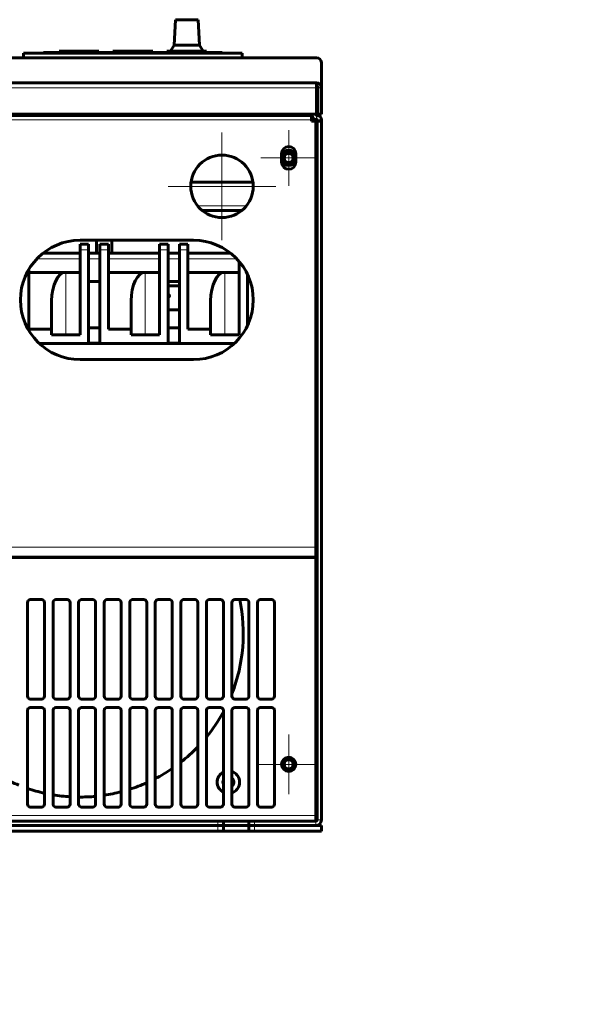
# Model space of a CAD drawing. Header units: millimetres. Extents: x 0 to 420, y 0 to 297.
# Tile 3 of 5: x 101 to 151, y 0 to 87. Entities that reach past the tile are written whole.
import ezdxf

# ---------------------------------------------------------------- set-up
doc = ezdxf.new("R2010")
doc.units = ezdxf.units.MM
for name, pattern in [('K5LT_AXLED', [12, 7.5, -1.5, 1.5, -1.5]), ('K5LT_BASIC', [0]), ('K5LT_THIN', [0])]:
    doc.linetypes.add(name, pattern=pattern)
doc.layers.add('Системный слой', color=7, linetype='Continuous')

# ---------------------------------------------------------------- blocks, each defined once
blk = doc.blocks.new('U22')
at = {"layer": 'Системный слой', "color": 7, "linetype": 'K5LT_THIN', "lineweight": 18}
for p, q in [((53.014, 53.264), (53.139, 53.264)), ((127.139, 53.264), (127.264, 53.264))]:
    blk.add_line(p, q, dxfattribs=at)
blk = doc.blocks.new('U23')
at = {"layer": 'Системный слой', "color": 7, "linetype": 'K5LT_THIN', "lineweight": 18}
for p, q in [((126.764, 78.264), (126.814, 78.264)), ((127.189, 78.264), (127.264, 78.264))]:
    blk.add_line(p, q, dxfattribs=at)
blk = doc.blocks.new('U25')
at = {"layer": 'Системный слой', "color": 150, "linetype": 'K5LT_BASIC', "lineweight": 60, "true_color": 0x0080ff}
for p, q in [((53.014, 53.239), (53.139, 53.239)), ((127.139, 53.239), (127.264, 53.239))]:
    blk.add_line(p, q, dxfattribs=at)
blk = doc.blocks.new('U26')
at = {"layer": 'Системный слой', "color": 7, "linetype": 'K5LT_THIN', "lineweight": 18}
for p, q in [((53.139, 52.839), (53.014, 52.839)), ((127.264, 52.839), (127.139, 52.839))]:
    blk.add_line(p, q, dxfattribs=at)
blk = doc.blocks.new('U27')
at = {"layer": 'Системный слой', "color": 150, "linetype": 'K5LT_BASIC', "lineweight": 60, "true_color": 0x0080ff}
for p, q in [((53.014, 48.614), (53.139, 48.614)), ((127.139, 48.614), (127.264, 48.614))]:
    blk.add_line(p, q, dxfattribs=at)
blk = doc.blocks.new('U28')
at = {"layer": 'Системный слой', "color": 7, "linetype": 'K5LT_THIN', "lineweight": 18}
for p, q in [((53.139, 48.214), (53.014, 48.214)), ((127.264, 48.214), (127.139, 48.214))]:
    blk.add_line(p, q, dxfattribs=at)
blk = doc.blocks.new('U29')
at = {"layer": 'Системный слой', "color": 150, "linetype": 'K5LT_BASIC', "lineweight": 60, "true_color": 0x0080ff}
for p, q in [((53.139, 42.864), (53.014, 42.864)), ((127.264, 42.864), (127.139, 42.864))]:
    blk.add_line(p, q, dxfattribs=at)
blk = doc.blocks.new('U30')
at = {"layer": 'Системный слой', "color": 7, "linetype": 'K5LT_THIN', "lineweight": 18}
for p, q in [((53.014, 42.889), (53.139, 42.889)), ((127.139, 42.889), (127.264, 42.889))]:
    blk.add_line(p, q, dxfattribs=at)
blk = doc.blocks.new('U33')
at = {"layer": 'Системный слой', "color": 7, "linetype": 'K5LT_THIN', "lineweight": 18}
for p, q in [((52.939, 79.414), (53.064, 79.414)), ((127.214, 79.414), (127.339, 79.414))]:
    blk.add_line(p, q, dxfattribs=at)
blk = doc.blocks.new('U39')
at = {"layer": 'Системный слой', "color": 150, "linetype": 'K5LT_BASIC', "lineweight": 60, "true_color": 0x0080ff}
for p, q in [((60.293, 58.164), (77.485, 58.164)), ((102.793, 58.164), (119.985, 58.164))]:
    blk.add_line(p, q, dxfattribs=at)
blk = doc.blocks.new('U40')
at = {"layer": 'Системный слой', "color": 150, "linetype": 'K5LT_BASIC', "lineweight": 60, "true_color": 0x0080ff}
for p, q in [((65.139, 59.539), (66.139, 59.539)), ((72.139, 59.539), (73.139, 59.539)), ((107.139, 59.539), (108.139, 59.539)), ((114.139, 59.539), (115.139, 59.539))]:
    blk.add_line(p, q, dxfattribs=at)
blk = doc.blocks.new('U41')
at = {"layer": 'Системный слой', "color": 7, "linetype": 'K5LT_THIN', "lineweight": 18}
for p, q in [((66.139, 58.289), (65.139, 58.289)), ((73.139, 58.289), (72.139, 58.289)), ((108.139, 58.289), (107.139, 58.289)), ((115.139, 58.289), (114.139, 58.289))]:
    blk.add_line(p, q, dxfattribs=at)
blk = doc.blocks.new('U42')
at = {"layer": 'Системный слой', "color": 7, "linetype": 'K5LT_THIN', "lineweight": 18}
for p, q in [((77.412, 58.097), (60.365, 58.097)), ((119.912, 58.097), (102.865, 58.097))]:
    blk.add_line(p, q, dxfattribs=at)
blk = doc.blocks.new('U43')
at = {"layer": 'Системный слой', "color": 150, "linetype": 'K5LT_BASIC', "lineweight": 60, "true_color": 0x0080ff}
for p, q in [((63.134, 69.864), (59.643, 69.864)), ((100.131, 69.864), (80.147, 69.864)), ((120.634, 69.864), (117.143, 69.864))]:
    blk.add_line(p, q, dxfattribs=at)
blk = doc.blocks.new('U44')
at = {"layer": 'Системный слой', "color": 150, "linetype": 'K5LT_BASIC', "lineweight": 60, "true_color": 0x0080ff}
for p, q in [((64.113, 72.364), (58.665, 72.364)), ((98.387, 72.364), (81.891, 72.364)), ((121.613, 72.364), (116.165, 72.364))]:
    blk.add_line(p, q, dxfattribs=at)
blk = doc.blocks.new('U45')
at = {"layer": 'Системный слой', "color": 7, "linetype": 'K5LT_THIN', "lineweight": 18}
for p, q in [((59.247, 70.264), (63.531, 70.264)), ((80.295, 70.264), (99.983, 70.264)), ((116.747, 70.264), (121.031, 70.264))]:
    blk.add_line(p, q, dxfattribs=at)
blk = doc.blocks.new('U46')
at = {"layer": 'Системный слой', "color": 150, "linetype": 'K5LT_BASIC', "lineweight": 60, "true_color": 0x0080ff}
for start, end in [(21.66348, 158.33652), (201.66348, 338.33652)]:
    blk.add_arc((124.764, 74.489), 0.672, start, end, dxfattribs=at)
blk = doc.blocks.new('U47')
at = {"layer": 'Системный слой', "color": 7, "linetype": 'K5LT_THIN', "lineweight": 18}
for start, end in [(151.04498, 208.95502), (308.68219, 340)]:
    blk.add_arc((119.451, 19.552), 0.5, start, end, dxfattribs=at)
blk = doc.blocks.new('U48')
at = {"layer": 'Системный слой', "color": 7, "linetype": 'K5LT_THIN', "lineweight": 18}
for start, end in [(118.64962, 241.35038), (290.02717, 69.97283)]:
    blk.add_arc((119.451, 19.552), 0.912, start, end, dxfattribs=at)
blk = doc.blocks.new('U49')
at = {"layer": 'Системный слой', "color": 150, "linetype": 'K5LT_BASIC', "lineweight": 60, "true_color": 0x0080ff}
for radius, start, end in [(0.988, 116.29788, 243.70212), (0.987, 288.44872, 71.55128)]:
    blk.add_arc((119.451, 19.552), radius, start, end, dxfattribs=at)
blk = doc.blocks.new('U50')
at = {"layer": 'Системный слой', "color": 150, "linetype": 'K5LT_BASIC', "lineweight": 60, "true_color": 0x0080ff}
for start, end in [(155.63417, 204.36583), (310.5917, 49.4083)]:
    blk.add_arc((119.451, 19.552), 0.48, start, end, dxfattribs=at)
blk = doc.blocks.new('U51')
at = {"layer": 'Системный слой', "color": 150, "linetype": 'K5LT_BASIC', "lineweight": 60, "true_color": 0x0080ff}
for p, q in [((53.014, 42.864), (53.139, 42.864)), ((127.139, 42.864), (127.264, 42.864))]:
    blk.add_line(p, q, dxfattribs=at)
blk = doc.blocks.new('U52')
at = {"layer": 'Системный слой', "color": 7, "linetype": 'K5LT_THIN', "lineweight": 18}
for p, q in [((53.139, 42.364), (53.014, 42.364)), ((127.264, 42.364), (127.139, 42.364))]:
    blk.add_line(p, q, dxfattribs=at)
blk = doc.blocks.new('U53')
at = {"layer": 'Системный слой', "color": 150, "linetype": 'K5LT_BASIC', "lineweight": 60, "true_color": 0x0080ff}
for start, end in [(22.19161, 157.80839), (202.19161, 337.80839)]:
    blk.add_arc((124.764, 74.489), 0.675, start, end, dxfattribs=at)
blk = doc.blocks.new('U56')
at = {"layer": 'Системный слой', "color": 150, "linetype": 'K5LT_BASIC', "lineweight": 60, "true_color": 0x0080ff}
for start, end in [(338.50269, 12.04593), (198.58964, 203.57818), (206.88325, 212.49074), (320.70659, 331.43328), (217.69243, 226.61033), (308.12588, 316.19825), (230.59614, 237.96516), (241.42812, 248.04285), (297.44323, 304.41739), (287.71893, 294.12292), (251.23187, 257.44414), (260.49014, 266.51027), (269.50177, 275.48886), (278.50097, 284.60619)]:
    blk.add_arc((106.389, 32.614), 14.375, start, end, dxfattribs=at)
blk = doc.blocks.new('U67')
at = {"layer": 'Системный слой', "color": 150, "linetype": 'K5LT_BASIC', "lineweight": 60, "true_color": 0x0080ff}
for p, q in [((66.889, 66.114), (71.389, 66.114)), ((72.139, 66.114), (73.139, 66.114)), ((73.889, 66.114), (77.137, 66.114)), ((80.889, 66.114), (85.389, 66.114)), ((86.139, 66.114), (87.139, 66.114)), ((87.889, 66.114), (92.389, 66.114)), ((93.139, 66.114), (94.139, 66.114)), ((94.889, 66.114), (99.389, 66.114)), ((103.141, 66.114), (106.389, 66.114)), ((107.139, 66.114), (108.139, 66.114)), ((108.889, 66.114), (113.389, 66.114)), ((114.139, 66.114), (115.139, 66.114)), ((115.889, 66.114), (119.637, 66.114))]:
    blk.add_line(p, q, dxfattribs=at)
blk = doc.blocks.new('U68')
at = {"layer": 'Системный слой', "color": 7, "linetype": 'K5LT_THIN', "lineweight": 18}
for p, q in [((71.389, 65.614), (66.889, 65.614)), ((73.139, 65.614), (72.139, 65.614)), ((77.687, 65.614), (73.889, 65.614)), ((85.389, 65.614), (80.889, 65.614)), ((87.139, 65.614), (86.139, 65.614)), ((92.389, 65.614), (87.889, 65.614)), ((94.139, 65.614), (93.139, 65.614)), ((99.389, 65.614), (94.889, 65.614)), ((106.389, 65.614), (102.591, 65.614)), ((108.139, 65.614), (107.139, 65.614)), ((113.389, 65.614), (108.889, 65.614)), ((115.139, 65.614), (114.139, 65.614)), ((120.187, 65.614), (115.889, 65.614))]:
    blk.add_line(p, q, dxfattribs=at)
blk = doc.blocks.new('U69')
at = {"layer": 'Системный слой', "color": 150, "linetype": 'K5LT_BASIC', "lineweight": 60, "true_color": 0x0080ff}
for p, q in [((73.139, 63.614), (72.139, 63.614)), ((87.139, 63.614), (86.139, 63.614)), ((94.139, 63.614), (93.139, 63.614)), ((108.139, 63.614), (107.139, 63.614)), ((115.139, 63.614), (114.139, 63.614)), ((121.381, 63.614), (121.139, 63.614))]:
    blk.add_line(p, q, dxfattribs=at)
blk = doc.blocks.new('U76')
at = {"layer": 'Системный слой', "color": 30, "linetype": 'K5LT_AXLED', "lineweight": 18, "true_color": 0xff8000}
for q in [(118.889, 76.739), (114.139, 71.989), (123.639, 71.989), (118.889, 67.239)]:
    blk.add_line((118.889, 71.989), q, dxfattribs=at)
blk = doc.blocks.new('U77')
at = {"layer": 'Системный слой', "color": 30, "linetype": 'K5LT_AXLED', "lineweight": 18, "true_color": 0xff8000}
for q in [(124.764, 23.739), (122.139, 21.114), (127.389, 21.114), (124.764, 18.489)]:
    blk.add_line((124.764, 21.114), q, dxfattribs=at)
blk = doc.blocks.new('U78')
at = {"layer": 'Системный слой', "color": 30, "linetype": 'K5LT_AXLED', "lineweight": 18, "true_color": 0xff8000}
for q in [(124.764, 76.945), (122.309, 74.489), (127.219, 74.489), (124.764, 72.034)]:
    blk.add_line((124.764, 74.489), q, dxfattribs=at)

msp = doc.modelspace()

# ---------------------------------------------------------------- linework, layer by layer
at = {"layer": 'Системный слой', "color": 150, "linetype": 'K5LT_BASIC', "lineweight": 60, "true_color": 0x0080ff}
for p, q in [((114.6639, 84.4069), (114.7889, 86.6569)), ((114.7889, 86.6569), (116.7889, 86.6569)), ((116.9139, 84.4069), (116.7889, 86.6569)), ((114.3489, 83.8819), (114.6639, 84.4069)), ((114.6639, 84.4069), (116.9139, 84.4069)), ((117.2289, 83.8819), (116.9139, 84.4069)), ((91.9865, 83.3144), (127.2139, 83.3144)), ((101.4139, 83.3144), (101.4139, 83.7144)), ((101.4139, 83.7144), (120.6639, 83.7144)), ((103.1639, 83.7819), (118.9139, 83.7819)), ((103.1639, 83.7144), (103.1639, 83.7819)), ((104.5389, 83.7819), (104.5389, 83.8819)), ((104.5389, 83.8819), (104.7889, 83.8819)), ((104.7889, 83.8819), (107.7889, 83.8819)), ((107.7889, 83.8819), (108.0389, 83.8819)), ((108.0389, 83.7819), (108.0389, 83.8819)), ((109.2889, 83.7819), (109.2889, 83.8819)), ((109.2889, 83.8819), (109.5389, 83.8819)), ((109.5389, 83.8819), (112.5389, 83.8819)), ((112.5389, 83.8819), (112.7889, 83.8819)), ((112.7889, 83.7819), (112.7889, 83.8819)), ((114.0389, 83.8819), (114.2889, 83.8819)), ((114.0389, 83.7819), (114.0389, 83.8819)), ((114.2889, 83.8819), (117.2889, 83.8819)), ((117.2889, 83.8819), (117.5389, 83.8819)), ((117.5389, 83.7819), (117.5389, 83.8819)), ((118.9139, 83.7144), (118.9139, 83.7819)), ((120.6639, 83.3144), (120.6639, 83.7144)), ((127.6389, 82.8894), (127.6389, 80.6644)), ((53.0639, 81.0894), (127.2139, 81.0894)), ((127.2139, 81.0706), (127.2139, 81.0894)), ((127.2139, 80.6644), (127.2139, 81.0706)), ((127.2139, 78.3394), (127.2139, 80.6644)), ((127.3389, 80.6644), (127.3389, 78.3394)), ((127.6389, 80.6644), (127.6389, 78.3394)), ((127.2139, 79.2894), (127.3389, 79.2894)), ((127.3389, 78.9894), (127.2139, 78.9894)), ((127.2639, 78.9894), (127.2639, 78.2644)), ((53.0639, 78.3394), (127.2139, 78.3394)), ((53.5139, 78.2394), (126.7639, 78.2394)), ((126.7639, 78.2644), (126.7639, 78.3394)), ((126.7639, 78.2394), (126.7639, 78.2644)), ((126.7639, 77.8394), (126.7639, 78.2394)), ((126.8139, 78.2644), (126.8139, 78.3394)), ((127.1889, 78.2644), (127.1889, 78.3394)), ((127.2389, 78.2394), (127.2139, 78.2394)), ((127.3389, 78.3644), (127.2639, 78.3644)), ((127.2639, 78.2644), (127.2639, 78.2386)), ((127.3389, 78.3394), (127.6389, 78.3394)), ((127.2139, 77.8644), (126.7639, 77.8644)), ((126.7639, 77.7394), (126.7639, 77.8394)), ((127.1389, 77.7394), (126.7639, 77.7394)), ((127.1389, 40.2394), (127.1389, 77.7394)), ((127.2389, 77.8644), (127.2139, 77.8644)), ((127.2639, 77.7394), (127.2639, 77.8394)), ((127.2639, 77.7394), (127.2639, 16.2394)), ((127.2639, 77.7394), (127.6389, 77.7394)), ((127.6389, 77.7394), (127.6389, 77.8394)), ((127.6389, 77.7394), (127.6389, 16.2394)), ((127.2639, 76.9894), (127.1389, 76.9894)), ((124.1389, 74.8644), (124.1389, 74.1144)), ((125.3889, 74.1144), (125.3889, 74.8644)), ((127.1389, 71.9894), (127.2639, 71.9894)), ((127.1389, 69.8644), (127.2639, 69.8644)), ((116.3889, 67.2394), (106.3889, 67.2394)), ((106.3889, 66.9144), (107.1389, 66.9144)), ((106.3889, 66.4144), (106.3889, 66.9144)), ((107.1389, 66.4144), (107.1389, 66.9144)), ((107.8389, 66.1144), (107.8389, 67.2394)), ((108.1389, 66.9144), (108.8889, 66.9144)), ((108.1389, 66.4144), (108.1389, 66.9144)), ((108.8889, 66.4144), (108.8889, 66.9144)), ((109.1889, 66.1144), (109.1889, 67.2394)), ((113.3889, 66.9144), (114.1389, 66.9144)), ((113.3889, 66.4144), (113.3889, 66.9144)), ((114.1389, 66.4144), (114.1389, 66.9144)), ((115.1389, 66.9144), (115.8889, 66.9144)), ((115.1389, 66.4144), (115.1389, 66.9144)), ((115.8889, 66.4144), (115.8889, 66.9144)), ((127.1389, 66.8644), (127.2639, 66.8644)), ((106.3889, 58.9144), (106.3889, 66.4144)), ((107.1389, 66.4144), (107.1389, 58.1644)), ((108.1389, 66.4144), (108.1389, 58.1644)), ((108.8889, 59.4144), (108.8889, 66.4144)), ((113.3889, 58.9144), (113.3889, 66.4144)), ((114.1389, 66.4144), (114.1389, 58.1644)), ((115.1389, 66.4144), (115.1389, 58.1644)), ((115.8889, 59.4144), (115.8889, 66.4144)), ((120.3889, 58.9144), (120.3889, 65.3897)), ((101.8889, 59.4144), (101.8889, 64.6935)), ((105.1389, 64.4144), (101.8889, 64.4144)), ((106.3889, 64.4144), (105.1389, 64.4144)), ((112.1389, 64.4144), (108.8889, 64.4144)), ((113.3889, 64.4144), (112.1389, 64.4144)), ((119.1389, 64.4144), (115.8889, 64.4144)), ((120.3889, 64.4144), (119.1389, 64.4144)), ((121.1389, 64.2254), (121.1389, 59.7533)), ((114.1389, 63.2394), (115.1389, 63.2394)), ((127.1389, 62.7394), (127.2639, 62.7394)), ((103.8889, 59.4144), (103.8889, 61.9144)), ((110.8889, 59.4144), (110.8889, 61.9144)), ((117.8889, 59.4144), (117.8889, 61.9144)), ((115.1389, 61.1144), (114.1389, 61.1144)), ((127.1389, 61.1144), (127.2639, 61.1144)), ((101.8889, 59.4144), (103.8889, 59.4144)), ((103.8889, 59.4144), (103.8889, 58.9144)), ((108.8889, 59.4144), (110.8889, 59.4144)), ((110.8889, 59.4144), (110.8889, 58.9144)), ((115.8889, 59.4144), (117.8889, 59.4144)), ((117.8889, 59.4144), (117.8889, 58.9144)), ((107.1389, 58.1644), (102.7928, 58.1644)), ((106.3889, 58.9144), (103.8889, 58.9144)), ((114.1389, 58.1644), (108.1389, 58.1644)), ((113.3889, 58.9144), (110.8889, 58.9144)), ((119.985, 58.1644), (115.1389, 58.1644)), ((120.3889, 58.9144), (117.8889, 58.9144)), ((106.3889, 56.7394), (116.3889, 56.7394)), ((127.1389, 53.4144), (127.2639, 53.4144)), ((127.1389, 41.8644), (127.2639, 41.8644)), ((127.1389, 39.3644), (127.1389, 40.2394)), ((127.1389, 39.3644), (53.1389, 39.3644)), ((127.1389, 39.2394), (127.1389, 39.3644)), ((127.2639, 39.3644), (127.1389, 39.3644)), ((127.1389, 16.6144), (127.1389, 39.2394)), ((127.2481, 39.7394), (127.2639, 39.7394)), ((103.0139, 35.6144), (102.0139, 35.6144)), ((105.2639, 35.6144), (104.2639, 35.6144)), ((107.5139, 35.6144), (106.5139, 35.6144)), ((109.7639, 35.6144), (108.7639, 35.6144)), ((112.0139, 35.6144), (111.0139, 35.6144)), ((114.2639, 35.6144), (113.2639, 35.6144)), ((116.5139, 35.6144), (115.5139, 35.6144)), ((118.7639, 35.6144), (117.7639, 35.6144)), ((121.0139, 35.6144), (120.0139, 35.6144)), ((123.2639, 35.6144), (122.2639, 35.6144)), ((101.7639, 35.3644), (101.7639, 27.1144)), ((103.2639, 27.1144), (103.2639, 35.3644)), ((104.0139, 35.3644), (104.0139, 27.1144)), ((105.5139, 27.1144), (105.5139, 35.3644)), ((106.2639, 35.3644), (106.2639, 27.1144)), ((107.7639, 27.1144), (107.7639, 35.3644)), ((108.5139, 35.3644), (108.5139, 27.1144)), ((110.0139, 27.1144), (110.0139, 35.3644)), ((110.7639, 35.3644), (110.7639, 27.1144)), ((112.2639, 27.1144), (112.2639, 35.3644)), ((113.0139, 35.3644), (113.0139, 27.1144)), ((114.5139, 27.1144), (114.5139, 35.3644)), ((115.2639, 35.3644), (115.2639, 27.1144)), ((116.7639, 27.1144), (116.7639, 35.3644)), ((117.5139, 35.3644), (117.5139, 27.1144)), ((119.0139, 27.1144), (119.0139, 35.3644)), ((119.7639, 35.3644), (119.7639, 27.1144)), ((121.2639, 27.1144), (121.2639, 35.3644)), ((122.0139, 35.3644), (122.0139, 27.1144)), ((123.5139, 27.1144), (123.5139, 35.3644)), ((102.0139, 26.8644), (103.0139, 26.8644)), ((104.2639, 26.8644), (105.2639, 26.8644)), ((106.5139, 26.8644), (107.5139, 26.8644)), ((108.7639, 26.8644), (109.7639, 26.8644)), ((111.0139, 26.8644), (112.0139, 26.8644)), ((113.2639, 26.8644), (114.2639, 26.8644)), ((115.5139, 26.8644), (116.5139, 26.8644)), ((117.7639, 26.8644), (118.7639, 26.8644)), ((120.0139, 26.8644), (121.0139, 26.8644)), ((122.2639, 26.8644), (123.2639, 26.8644)), ((103.0139, 26.1144), (102.0139, 26.1144)), ((105.2639, 26.1144), (104.2639, 26.1144)), ((107.5139, 26.1144), (106.5139, 26.1144)), ((109.7639, 26.1144), (108.7639, 26.1144)), ((112.0139, 26.1144), (111.0139, 26.1144)), ((114.2639, 26.1144), (113.2639, 26.1144)), ((116.5139, 26.1144), (115.5139, 26.1144)), ((118.7639, 26.1144), (117.7639, 26.1144)), ((121.0139, 26.1144), (120.0139, 26.1144)), ((123.2639, 26.1144), (122.2639, 26.1144)), ((101.7639, 25.8644), (101.7639, 17.6144)), ((103.2639, 17.6144), (103.2639, 25.8644)), ((104.0139, 25.8644), (104.0139, 17.6144)), ((105.5139, 17.6144), (105.5139, 25.8644)), ((106.2639, 25.8644), (106.2639, 17.6144)), ((107.7639, 17.6144), (107.7639, 25.8644)), ((108.5139, 25.8644), (108.5139, 17.6144)), ((110.0139, 17.6144), (110.0139, 25.8644)), ((110.7639, 25.8644), (110.7639, 17.6144)), ((112.2639, 17.6144), (112.2639, 25.8644)), ((113.0139, 25.8644), (113.0139, 17.6144)), ((114.5139, 17.6144), (114.5139, 25.8644)), ((115.2639, 25.8644), (115.2639, 17.6144)), ((116.7639, 17.6144), (116.7639, 25.8644)), ((117.5139, 25.8644), (117.5139, 17.6144)), ((119.0139, 17.6144), (119.0139, 25.8644)), ((119.7639, 25.8644), (119.7639, 17.6144)), ((121.2639, 17.6144), (121.2639, 25.8644)), ((122.0139, 25.8644), (122.0139, 17.6144)), ((123.5139, 17.6144), (123.5139, 25.8644)), ((127.2639, 23.6144), (127.1389, 23.6144)), ((127.1389, 18.6144), (127.2639, 18.6144)), ((102.0139, 17.3644), (103.0139, 17.3644)), ((104.2639, 17.3644), (105.2639, 17.3644)), ((106.5139, 17.3644), (107.5139, 17.3644)), ((108.7639, 17.3644), (109.7639, 17.3644)), ((111.0139, 17.3644), (112.0139, 17.3644)), ((113.2639, 17.3644), (114.2639, 17.3644)), ((115.5139, 17.3644), (116.5139, 17.3644)), ((117.7639, 17.3644), (118.7639, 17.3644)), ((120.0139, 17.3644), (121.0139, 17.3644)), ((122.2639, 17.3644), (123.2639, 17.3644)), ((127.1389, 16.1144), (127.1389, 16.6144)), ((118.5139, 16.1144), (61.7639, 16.1144)), ((118.5139, 15.7394), (61.7639, 15.7394)), ((61.7639, 15.7394), (118.5139, 15.7394)), ((119.0139, 16.1144), (118.5139, 16.1144)), ((119.0139, 15.7394), (118.5139, 15.7394)), ((118.5139, 15.7394), (119.0139, 15.7394)), ((121.2639, 16.1144), (119.0139, 16.1144)), ((119.0139, 16.1144), (119.0139, 15.7394)), ((121.2639, 15.7394), (119.0139, 15.7394)), ((119.0139, 15.7394), (121.2639, 15.7394)), ((119.0139, 15.2394), (119.0139, 15.7394)), ((121.7639, 16.1144), (121.2639, 16.1144)), ((121.2639, 16.1144), (121.2639, 15.7394)), ((121.7639, 15.7394), (121.2639, 15.7394)), ((121.2639, 15.7394), (121.7639, 15.7394)), ((121.2639, 15.2394), (121.2639, 15.7394)), ((127.1389, 16.1144), (121.7639, 16.1144)), ((127.1389, 15.7394), (121.7639, 15.7394)), ((121.7639, 15.7394), (127.6389, 15.7394)), ((127.6389, 15.2394), (127.6389, 15.7394)), ((61.7639, 15.2394), (118.5139, 15.2394)), ((118.5139, 15.2394), (119.0139, 15.2394)), ((119.0139, 15.2394), (121.2639, 15.2394)), ((121.2639, 15.2394), (121.7639, 15.2394)), ((121.7639, 15.2394), (127.6389, 15.2394))]:
    msp.add_line(p, q, dxfattribs=at)
at = {"layer": 'Системный слой', "color": 7, "linetype": 'K5LT_THIN', "lineweight": 18}
for p, q in [((104.7889, 83.7819), (104.7889, 83.8819)), ((107.7889, 83.7819), (107.7889, 83.8819)), ((109.5389, 83.7819), (109.5389, 83.8819)), ((112.5389, 83.7819), (112.5389, 83.8819)), ((114.2889, 83.7819), (114.2889, 83.8819)), ((117.2889, 83.7819), (117.2889, 83.8819)), ((127.2139, 80.6644), (53.0639, 80.6644)), ((127.3389, 80.6644), (127.6389, 80.6644)), ((126.7639, 78.2644), (53.5139, 78.2644)), ((127.1889, 78.2644), (126.8139, 78.2644)), ((127.2139, 77.8644), (127.2139, 78.2394)), ((127.2389, 78.2394), (127.2389, 77.8644)), ((126.7639, 77.8394), (53.5139, 77.8394)), ((127.2639, 77.8394), (126.7639, 77.8394)), ((127.2639, 77.8394), (127.6389, 77.8394)), ((127.1389, 69.2394), (127.2639, 69.2394)), ((106.3889, 66.4144), (107.1389, 66.4144)), ((108.1389, 66.4144), (108.8889, 66.4144)), ((113.3889, 66.4144), (114.1389, 66.4144)), ((115.1389, 66.4144), (115.8889, 66.4144)), ((127.1389, 65.1144), (127.2639, 65.1144)), ((105.1389, 58.9144), (105.1389, 64.4144)), ((112.1389, 58.9144), (112.1389, 64.4144)), ((119.1389, 58.9144), (119.1389, 64.4144)), ((127.1389, 57.1644), (127.2639, 57.1644)), ((127.1389, 48.6394), (127.2639, 48.6394)), ((127.1389, 41.3644), (127.2639, 41.3644)), ((53.1389, 40.2394), (127.1389, 40.2394)), ((127.1389, 39.8644), (127.2639, 39.8644)), ((53.1389, 39.2394), (127.1389, 39.2394)), ((53.1389, 16.6144), (127.1389, 16.6144)), ((118.5139, 16.1144), (118.5139, 15.7394)), ((118.5139, 15.2394), (118.5139, 15.7394)), ((121.7639, 16.1144), (121.7639, 15.7394)), ((121.7639, 15.2394), (121.7639, 15.7394)), ((127.1389, 15.7394), (127.1389, 16.1144)), ((127.2639, 16.2394), (127.6389, 16.2394))]:
    msp.add_line(p, q, dxfattribs=at)
at = {"layer": 'Системный слой', "color": 150, "linetype": 'K5LT_BASIC', "lineweight": 60, "true_color": 0x0080ff}
for centre, radius in [((118.8889, 71.9894), 2.75), ((124.7639, 74.4894), 0.4553), ((124.7639, 74.4894), 0.4053), ((124.7639, 21.1144), 0.625), ((124.7639, 21.1144), 0.4553), ((124.7639, 21.1144), 0.4053)]:
    msp.add_circle(centre, radius, dxfattribs=at)
for centre, radius, start, end in [((127.2139, 82.8894), 0.425, 0, 90), ((127.2139, 80.6644), 0.425, 0, 90), ((127.2139, 80.6644), 0.125, 0, 90), ((127.2139, 78.2644), 0.4, 180, 270), ((127.2139, 78.2644), 0.025, 180, 270), ((127.2389, 77.8394), 0.4, 0, 90), ((127.2389, 77.8394), 0.025, 0, 90), ((124.7639, 74.8644), 0.625, 0, 180), ((124.7639, 74.1144), 0.625, 180, 0), ((126.6389, 69.2394), 0.625, 0, 36.869898), ((106.3889, 61.9894), 5.25, 90, 270), ((116.3889, 61.9894), 5.25, 270, 90), ((126.6389, 65.1144), 0.625, 0, 36.869898), ((114.1389, 62.3644), 0.125, 270, 90), ((126.6389, 57.1644), 0.625, 0, 36.869898), ((126.7639, 39.8644), 0.5, 318.590378, 0), ((102.0139, 35.3644), 0.25, 90, 180), ((103.0139, 35.3644), 0.25, 0, 90), ((104.2639, 35.3644), 0.25, 90, 180), ((105.2639, 35.3644), 0.25, 0, 90), ((106.5139, 35.3644), 0.25, 90, 180), ((107.5139, 35.3644), 0.25, 0, 90), ((108.7639, 35.3644), 0.25, 90, 180), ((109.7639, 35.3644), 0.25, 0, 90), ((111.0139, 35.3644), 0.25, 90, 180), ((112.0139, 35.3644), 0.25, 0, 90), ((113.2639, 35.3644), 0.25, 90, 180), ((114.2639, 35.3644), 0.25, 0, 90), ((115.5139, 35.3644), 0.25, 90, 180), ((116.5139, 35.3644), 0.25, 0, 90), ((117.7639, 35.3644), 0.25, 90, 180), ((118.7639, 35.3644), 0.25, 0, 90), ((120.0139, 35.3644), 0.25, 90, 180), ((121.0139, 35.3644), 0.25, 0, 90), ((122.2639, 35.3644), 0.25, 90, 180), ((123.2639, 35.3644), 0.25, 0, 90), ((102.0139, 27.1144), 0.25, 180, 270), ((103.0139, 27.1144), 0.25, 270, 0), ((104.2639, 27.1144), 0.25, 180, 270), ((105.2639, 27.1144), 0.25, 270, 0), ((106.5139, 27.1144), 0.25, 180, 270), ((107.5139, 27.1144), 0.25, 270, 0), ((108.7639, 27.1144), 0.25, 180, 270), ((109.7639, 27.1144), 0.25, 270, 0), ((111.0139, 27.1144), 0.25, 180, 270), ((112.0139, 27.1144), 0.25, 270, 0), ((113.2639, 27.1144), 0.25, 180, 270), ((114.2639, 27.1144), 0.25, 270, 0), ((115.5139, 27.1144), 0.25, 180, 270), ((116.5139, 27.1144), 0.25, 270, 0), ((117.7639, 27.1144), 0.25, 180, 270), ((118.7639, 27.1144), 0.25, 270, 0), ((120.0139, 27.1144), 0.25, 180, 270), ((121.0139, 27.1144), 0.25, 270, 0), ((122.2639, 27.1144), 0.25, 180, 270), ((123.2639, 27.1144), 0.25, 270, 0), ((102.0139, 25.8644), 0.25, 90, 180), ((103.0139, 25.8644), 0.25, 0, 90), ((104.2639, 25.8644), 0.25, 90, 180), ((105.2639, 25.8644), 0.25, 0, 90), ((106.5139, 25.8644), 0.25, 90, 180), ((107.5139, 25.8644), 0.25, 0, 90), ((108.7639, 25.8644), 0.25, 90, 180), ((109.7639, 25.8644), 0.25, 0, 90), ((111.0139, 25.8644), 0.25, 90, 180), ((112.0139, 25.8644), 0.25, 0, 90), ((113.2639, 25.8644), 0.25, 90, 180), ((114.2639, 25.8644), 0.25, 0, 90), ((115.5139, 25.8644), 0.25, 90, 180), ((116.5139, 25.8644), 0.25, 0, 90), ((117.7639, 25.8644), 0.25, 90, 180), ((118.7639, 25.8644), 0.25, 0, 90), ((120.0139, 25.8644), 0.25, 90, 180), ((121.0139, 25.8644), 0.25, 0, 90), ((122.2639, 25.8644), 0.25, 90, 180), ((123.2639, 25.8644), 0.25, 0, 90), ((119.4514, 19.5519), 0.4053, 320.4505, 39.5495), ((102.0139, 17.6144), 0.25, 180, 270), ((103.0139, 17.6144), 0.25, 270, 0), ((104.2639, 17.6144), 0.25, 180, 270), ((105.2639, 17.6144), 0.25, 270, 0), ((106.5139, 17.6144), 0.25, 180, 270), ((107.5139, 17.6144), 0.25, 270, 0), ((108.7639, 17.6144), 0.25, 180, 270), ((109.7639, 17.6144), 0.25, 270, 0), ((111.0139, 17.6144), 0.25, 180, 270), ((112.0139, 17.6144), 0.25, 270, 0), ((113.2639, 17.6144), 0.25, 180, 270), ((114.2639, 17.6144), 0.25, 270, 0), ((115.5139, 17.6144), 0.25, 180, 270), ((116.5139, 17.6144), 0.25, 270, 0), ((117.7639, 17.6144), 0.25, 180, 270), ((118.7639, 17.6144), 0.25, 270, 0), ((120.0139, 17.6144), 0.25, 180, 270), ((121.0139, 17.6144), 0.25, 270, 0), ((122.2639, 17.6144), 0.25, 180, 270), ((123.2639, 17.6144), 0.25, 270, 0), ((127.1389, 16.2394), 0.5, 270, 0), ((127.1389, 16.2394), 0.125, 270, 0)]:
    msp.add_arc(centre, radius, start, end, dxfattribs=at)
at = {"layer": 'Системный слой', "color": 7, "linetype": 'K5LT_THIN', "lineweight": 18}
for centre in [(124.7639, 74.4894), (124.7639, 21.1144)]:
    msp.add_arc(centre, 0.5, 70, 340, dxfattribs=at)
at = {"layer": 'Системный слой', "color": 150, "linetype": 'K5LT_BASIC', "lineweight": 60, "true_color": 0x0080ff}
for centre in [(105.1389, 61.9144), (112.1389, 61.9144), (119.1389, 61.9144)]:
    msp.add_ellipse(centre, major_axis=(0, 2.5), ratio=0.5, start_param=0, end_param=1.5707963, dxfattribs=at)

# ---------------------------------------------------------------- block references
at = {"layer": 'Системный слой'}
for name in ['U33', 'U23', 'U76', 'U78', 'U53', 'U46', 'U44', 'U45', 'U43', 'U67', 'U68', 'U69', 'U40', 'U39', 'U42', 'U41', 'U22', 'U25', 'U26', 'U27', 'U28', 'U30', 'U29', 'U51', 'U52', 'U56', 'U77', 'U49', 'U48', 'U47', 'U50']:
    msp.add_blockref(name, (0, 0), dxfattribs=at)

doc.saveas('drawing.dxf')
